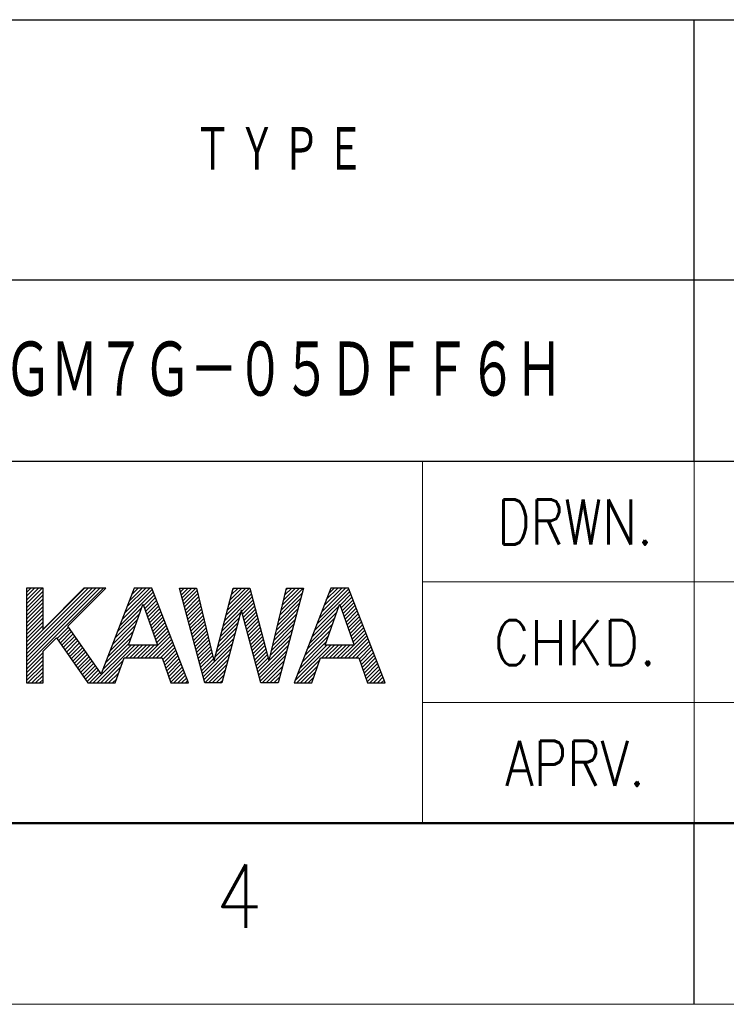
# Model space of a CAD drawing. Header units: millimetres. Extents: x 0 to 1071, y 0 to 742.
# Tile 7 of 130: x 432 to 529, y 0 to 136. Entities that reach past the tile are written whole.
import ezdxf

# ---------------------------------------------------------------- set-up
doc = ezdxf.new("R2010")
doc.units = ezdxf.units.MM
doc.header["$LTSCALE"] = 0.454724
doc.layers.add('NoLayerName_001', color=7, linetype='Continuous')
doc.styles.get("Standard").update_dxf_attribs({"font": 'txt', "bigfont": 'extfont2'})

msp = doc.modelspace()

# ---------------------------------------------------------------- linework, layer by layer
at = {"layer": 'NoLayerName_001', "color": 7, "linetype": 'Continuous', "lineweight": 25}
for p, q in [((412.500039, 135.999996), (1025, 135.999996)), ((525.000032, 75), (525.000032, 135.999996)), ((1025, 99.999998), (412.500039, 99.999998)), ((62.5, 75), (1025, 75)), ((412.5, 75), (1025, 75)), ((412.500039, 75), (1025, 75)), ((435.085705, 57.497117), (432.787102, 57.497117)), ((432.787102, 57.497117), (432.787102, 44.39171)), ((432.787102, 57.433287), (432.850932, 57.497117)), ((432.787102, 56.902957), (433.381262, 57.497117)), ((432.787102, 56.372627), (433.911592, 57.497117)), ((432.787102, 55.842297), (434.441923, 57.497117)), ((432.787102, 55.311967), (434.972253, 57.497117)), ((432.787102, 49.478336), (440.805818, 57.497051)), ((432.787102, 48.948006), (441.336148, 57.497051)), ((432.787102, 48.417676), (441.866478, 57.497051)), ((432.787102, 47.887346), (442.396808, 57.497051)), ((432.787102, 47.357015), (442.927138, 57.497051)), ((432.787102, 46.826685), (443.457468, 57.497051)), ((435.085705, 51.831851), (435.085705, 57.497117)), ((440.714485, 57.497051), (435.085705, 51.831851)), ((438.503291, 52.213245), (443.755139, 57.497051)), ((443.755139, 57.497051), (440.714485, 57.497051)), ((447.686414, 57.496855), (443.117328, 45.664549)), ((446.009844, 53.155136), (450.193045, 57.338337)), ((446.34346, 54.019082), (449.821347, 57.496969)), ((446.677075, 54.883027), (449.290989, 57.496941)), ((447.010691, 55.746973), (448.76063, 57.496912)), ((447.344306, 56.610919), (448.230271, 57.496884)), ((447.677922, 57.474865), (447.699913, 57.496855)), ((450.131747, 57.496986), (447.686414, 57.496855)), ((455.194604, 44.393548), (450.131747, 57.496986)), ((453.938602, 57.497117), (456.289177, 57.497117)), ((457.412623, 44.391973), (453.938602, 57.497117)), ((453.964906, 57.397888), (454.064136, 57.497117)), ((454.076032, 56.978684), (454.594466, 57.497117)), ((454.187158, 56.55948), (455.124796, 57.497117)), ((454.298285, 56.140276), (455.655126, 57.497117)), ((454.409411, 55.721072), (456.185456, 57.497117)), ((454.520537, 55.301868), (456.371148, 57.152479)), ((456.289177, 57.497117), (458.6723, 47.477644)), ((458.710623, 47.477644), (461.32421, 57.497117)), ((460.517512, 54.404552), (463.610077, 57.497117)), ((460.70467, 55.122039), (463.079747, 57.497117)), ((460.891827, 55.839527), (462.549417, 57.497117)), ((461.078984, 56.557014), (462.019087, 57.497117)), ((461.266141, 57.274501), (461.488757, 57.497117)), ((461.32421, 57.497117), (463.661923, 57.497117)), ((463.661923, 57.497117), (466.266586, 47.477644)), ((466.313309, 47.480662), (468.690133, 57.497117)), ((471.04622, 57.497117), (467.55225, 44.391973)), ((467.960697, 54.423115), (471.034698, 57.497117)), ((468.125692, 55.118441), (470.504368, 57.497117)), ((468.290687, 55.813766), (469.974038, 57.497117)), ((468.455682, 56.509091), (469.443708, 57.497117)), ((468.620677, 57.204416), (468.913378, 57.497117)), ((468.690133, 57.497117), (471.04622, 57.497117)), ((474.827876, 57.496855), (469.767643, 44.391973)), ((473.210971, 53.309429), (477.308323, 57.40678)), ((473.544558, 54.173346), (476.868176, 57.496964)), ((473.878146, 55.037264), (476.337818, 57.496936)), ((474.211733, 55.901181), (475.807459, 57.496907)), ((474.545321, 56.765099), (475.277101, 57.496879)), ((477.273471, 57.496986), (474.827876, 57.496855)), ((482.336066, 44.393548), (477.273471, 57.496986)), ((432.787102, 54.781637), (435.085705, 57.080239)), ((432.787102, 54.251307), (435.085705, 56.549909)), ((432.787102, 53.720977), (435.085705, 56.019579)), ((445.676229, 52.29119), (450.340845, 56.955807)), ((448.990394, 55.075025), (450.488646, 56.573277)), ((449.128563, 54.682865), (450.636446, 56.190748)), ((449.266732, 54.290704), (450.784246, 55.808218)), ((454.631663, 54.882664), (456.47305, 56.724051)), ((454.742789, 54.46346), (456.574951, 56.295622)), ((454.853915, 54.044256), (456.676853, 55.867193)), ((459.956041, 52.252091), (463.979486, 56.275535)), ((460.143198, 52.969578), (463.870066, 56.696446)), ((460.330355, 53.687065), (463.760646, 57.117356)), ((462.54031, 54.306029), (464.088906, 55.854625)), ((467.630707, 53.032465), (470.664824, 56.066583)), ((467.795702, 53.72779), (470.857616, 56.789705)), ((472.877384, 52.445511), (477.456118, 57.024245)), ((476.107393, 55.145191), (477.603913, 56.64171)), ((476.245549, 54.753016), (477.751707, 56.259175)), ((476.383705, 54.360842), (477.899502, 55.87664)), ((432.787102, 53.190646), (435.085705, 55.489249)), ((432.787102, 52.660316), (435.085705, 54.958919)), ((432.787102, 52.129986), (435.085705, 54.428589)), ((445.342613, 51.427245), (448.739155, 54.823787)), ((446.894489, 49.610223), (448.885719, 55.238019)), ((448.885719, 55.238019), (448.932966, 55.238019)), ((448.932966, 55.238019), (450.915796, 49.610223)), ((449.404901, 53.898543), (450.932047, 55.425688)), ((449.543071, 53.506382), (451.079847, 55.043159)), ((449.68124, 53.114221), (451.227648, 54.660629)), ((454.965041, 53.625052), (456.778754, 55.438765)), ((455.076167, 53.205848), (456.880655, 55.010336)), ((455.187293, 52.786644), (456.982557, 54.581907)), ((462.473118, 54.414793), (459.780522, 44.391973)), ((462.511441, 54.414793), (462.473118, 54.414793)), ((465.171751, 44.391973), (462.511441, 54.414793)), ((462.651547, 53.886937), (464.198326, 55.433715)), ((462.762785, 53.467844), (464.307745, 55.012805)), ((462.874023, 53.048752), (464.417165, 54.591894)), ((467.300717, 51.641815), (470.27924, 54.620338)), ((467.465712, 52.33714), (470.472032, 55.34346)), ((472.543796, 51.581594), (475.932451, 54.970248)), ((474.036214, 49.610223), (476.027181, 55.238019)), ((476.027181, 55.238019), (476.074691, 55.238019)), ((476.074691, 55.238019), (478.057259, 49.610223)), ((476.52186, 53.968667), (478.047297, 55.494104)), ((476.660016, 53.576493), (478.195092, 55.111569)), ((476.798172, 53.184319), (478.342887, 54.729034)), ((432.787102, 51.599656), (435.085705, 53.898259)), ((432.787102, 51.069326), (435.085705, 53.367928)), ((444.675382, 49.699353), (448.158382, 53.182354)), ((445.008997, 50.563299), (448.448768, 54.00307)), ((449.819409, 52.72206), (451.375448, 54.278099)), ((449.957578, 52.3299), (451.523248, 53.89557)), ((450.095748, 51.937739), (451.671049, 53.51304)), ((450.233917, 51.545578), (451.818849, 53.13051)), ((455.298419, 52.36744), (457.084458, 54.153479)), ((455.409545, 51.948236), (457.18636, 53.72505)), ((455.520672, 51.529032), (457.288261, 53.296621)), ((459.581727, 50.817116), (462.213679, 53.449069)), ((459.768884, 51.534604), (462.408485, 54.174204)), ((462.985261, 52.62966), (464.526585, 54.170984)), ((463.096498, 52.210567), (464.636005, 53.750074)), ((463.207736, 51.791475), (464.745425, 53.329164)), ((466.970727, 50.251165), (469.893656, 53.174094)), ((467.135722, 50.94649), (470.086448, 53.897216)), ((471.876621, 49.853759), (475.351797, 53.328934)), ((472.210209, 50.717676), (475.642124, 54.149591)), ((476.936327, 52.792144), (478.490682, 54.346499)), ((477.074483, 52.39997), (478.638477, 53.963963)), ((477.212639, 52.007796), (478.786272, 53.581428)), ((477.350795, 51.615621), (478.934066, 53.198893)), ((432.787102, 50.538996), (435.085705, 52.837598)), ((432.787102, 50.008666), (435.085705, 52.307268)), ((437.019474, 50.528727), (438.586249, 52.095502)), ((437.235866, 50.214789), (438.805458, 51.784381)), ((443.117328, 45.664549), (438.503291, 52.213245)), ((444.341766, 48.835408), (447.867996, 52.361637)), ((450.372086, 51.153417), (451.966649, 52.74798)), ((450.510255, 50.761256), (452.11445, 52.365451)), ((450.648425, 50.369095), (452.26225, 51.982921)), ((455.631798, 51.109828), (457.390162, 52.868193)), ((455.742924, 50.690624), (457.492064, 52.439764)), ((455.85405, 50.27142), (457.593965, 52.011335)), ((459.207413, 49.382142), (461.824069, 51.998799)), ((459.39457, 50.099629), (462.018874, 52.723934)), ((463.318974, 51.372383), (464.854845, 52.908254)), ((463.430211, 50.95329), (464.964264, 52.487343)), ((463.541449, 50.534198), (465.073684, 52.066433)), ((466.640737, 48.860515), (469.508072, 51.72785)), ((466.805732, 49.55584), (469.700864, 52.450972)), ((471.209447, 48.125924), (474.771143, 51.68762)), ((471.543034, 48.989841), (475.06147, 52.508277)), ((477.48895, 51.223447), (479.081861, 52.816358)), ((477.627106, 50.831272), (479.229656, 52.433823)), ((477.765262, 50.439098), (479.377451, 52.051287)), ((435.085705, 48.774725), (436.941491, 50.641864)), ((436.941491, 50.641864), (441.249434, 44.391973)), ((437.452258, 49.900851), (439.024666, 51.473259)), ((437.668651, 49.586913), (439.243874, 51.162137)), ((437.885043, 49.272975), (439.463082, 50.851015)), ((438.101435, 48.959037), (439.682291, 50.539893)), ((443.674535, 47.107516), (447.287223, 50.720205)), ((444.008151, 47.971462), (447.57761, 51.540921)), ((449.179735, 47.839745), (452.557851, 51.217862)), ((449.710065, 47.839745), (452.705651, 50.835332)), ((450.240395, 47.839745), (452.853452, 50.452802)), ((450.786594, 49.976934), (452.410051, 51.600391)), ((455.965176, 49.852216), (457.695867, 51.582906)), ((456.076302, 49.433012), (457.797768, 51.154478)), ((456.187428, 49.013808), (457.899669, 50.726049)), ((458.833099, 47.947168), (461.434459, 50.548528)), ((459.020256, 48.664655), (461.629264, 51.273663)), ((463.652687, 50.115105), (465.183104, 51.645523)), ((463.763925, 49.696013), (465.292524, 51.224613)), ((463.875162, 49.276921), (465.401944, 50.803702)), ((463.9864, 48.857828), (465.511364, 50.382792)), ((466.475742, 48.16519), (469.31528, 51.004728)), ((470.875859, 47.262006), (474.480816, 50.866963)), ((476.756899, 47.839745), (479.820836, 50.903682)), ((477.287229, 47.839745), (479.96863, 50.521147)), ((477.903417, 50.046924), (479.525246, 51.668752)), ((478.041573, 49.654749), (479.673041, 51.286217)), ((438.317827, 48.645099), (439.901499, 50.228771)), ((438.534219, 48.331161), (440.120707, 49.917649)), ((438.750611, 48.017223), (440.339915, 49.606527)), ((438.967003, 47.703285), (440.559123, 49.295406)), ((439.183395, 47.389347), (440.778332, 48.984284)), ((442.019652, 44.391973), (447.237902, 49.610223)), ((442.549982, 44.391973), (447.768232, 49.610223)), ((443.340919, 46.243571), (446.996837, 49.899488)), ((446.528084, 47.839745), (448.298562, 49.610223)), ((450.915796, 49.610223), (446.894489, 49.610223)), ((447.058414, 47.839745), (448.828892, 49.610223)), ((447.588744, 47.839745), (449.359222, 49.610223)), ((448.119074, 47.839745), (449.889552, 49.610223)), ((448.649405, 47.839745), (450.419882, 49.610223)), ((450.770725, 47.839745), (453.001252, 50.070273)), ((451.301055, 47.839745), (453.149053, 49.687743)), ((451.615513, 47.623873), (453.296853, 49.305213)), ((456.298554, 48.594604), (458.001571, 50.29762)), ((456.40968, 48.1754), (458.103472, 49.869192)), ((456.520806, 47.756196), (458.205374, 49.440763)), ((456.631933, 47.336992), (458.307275, 49.012334)), ((457.076437, 45.660176), (461.239654, 49.823393)), ((457.187563, 45.240972), (461.044849, 49.098258)), ((464.097638, 48.438736), (465.620784, 49.961882)), ((464.208875, 48.019644), (465.730203, 49.540972)), ((464.320113, 47.600551), (465.839623, 49.120061)), ((464.765064, 45.924182), (469.122488, 50.281606)), ((464.876302, 45.505089), (468.929696, 49.558484)), ((469.875097, 44.670254), (474.815066, 49.610223)), ((470.208684, 45.534171), (474.284736, 49.610223)), ((470.542272, 46.398089), (474.190489, 50.046306)), ((473.574919, 47.839745), (475.345396, 49.610223)), ((478.057259, 49.610223), (474.036214, 49.610223)), ((474.105249, 47.839745), (475.875726, 49.610223)), ((474.635579, 47.839745), (476.406056, 49.610223)), ((475.165909, 47.839745), (476.936387, 49.610223)), ((475.696239, 47.839745), (477.466717, 49.610223)), ((476.226569, 47.839745), (477.997047, 49.610223)), ((477.817559, 47.839745), (480.116425, 50.138611)), ((478.347889, 47.839745), (480.26422, 49.756076)), ((478.732332, 47.693858), (480.412015, 49.373541)), ((478.870508, 47.301704), (480.55981, 48.991006)), ((432.787102, 46.296355), (435.085705, 48.594958)), ((432.787102, 45.766025), (435.085705, 48.064628)), ((435.085705, 44.39171), (435.085705, 48.774725)), ((439.399787, 47.075409), (440.99754, 48.673162)), ((439.616179, 46.761471), (441.216748, 48.36204)), ((439.832572, 46.447533), (441.435956, 48.050918)), ((440.048964, 46.133595), (441.655164, 47.739796)), ((445.048677, 44.391973), (446.268457, 47.839745)), ((446.268457, 47.839745), (451.539467, 47.839745)), ((451.539467, 47.839745), (452.753471, 44.393548)), ((451.753666, 47.231696), (453.444653, 48.922684)), ((451.89182, 46.83952), (453.592454, 48.540154)), ((452.029973, 46.447343), (453.740254, 48.157624)), ((452.168127, 46.055166), (453.888055, 47.775094)), ((456.743059, 46.917788), (458.409176, 48.583906)), ((456.854185, 46.498584), (458.511078, 48.155477)), ((456.965311, 46.07938), (458.612979, 47.727048)), ((457.298689, 44.821768), (460.850044, 48.373123)), ((457.409815, 44.402564), (460.655239, 47.647988)), ((464.431351, 47.181459), (465.949043, 48.699151)), ((464.542589, 46.762367), (466.058463, 48.278241)), ((464.653826, 46.343274), (466.167883, 47.857331)), ((464.98754, 45.085997), (468.736904, 48.835362)), ((465.098777, 44.666905), (468.544112, 48.11224)), ((472.19014, 44.391973), (473.409919, 47.839745)), ((473.409919, 47.839745), (478.680929, 47.839745)), ((478.680929, 47.839745), (479.895196, 44.393548)), ((479.008683, 46.909549), (480.707605, 48.60847)), ((479.146859, 46.517395), (480.8554, 48.225935)), ((479.285035, 46.12524), (481.003195, 47.8434)), ((432.787102, 45.235695), (435.085705, 47.534298)), ((432.787102, 44.705365), (435.085705, 47.003967)), ((433.003778, 44.39171), (435.085705, 46.473637)), ((440.265356, 45.819658), (441.874373, 47.428674)), ((440.481748, 45.50572), (442.093581, 47.117553)), ((440.69814, 45.191782), (442.312789, 46.806431)), ((440.914532, 44.877844), (442.531997, 46.495309)), ((443.080312, 44.391973), (446.126316, 47.437977)), ((443.610642, 44.391973), (445.835971, 46.617302)), ((452.30628, 45.66299), (454.035855, 47.392565)), ((452.444434, 45.270813), (454.183655, 47.010035)), ((452.582587, 44.878637), (454.331456, 46.627505)), ((452.72074, 44.48646), (454.479256, 46.244976)), ((457.929554, 44.391973), (460.460434, 46.922853)), ((458.6723, 47.477644), (458.710623, 47.477644)), ((465.354175, 44.391973), (468.35132, 47.389117)), ((465.884506, 44.391973), (468.158528, 46.665995)), ((466.266586, 47.477644), (466.313309, 47.480662)), ((470.127146, 44.391973), (473.319585, 47.584412)), ((470.657476, 44.391973), (473.029241, 46.763737)), ((479.42321, 45.733085), (481.150989, 47.460865)), ((479.561386, 45.340931), (481.298784, 47.07833)), ((479.699561, 44.948776), (481.446579, 46.695794)), ((479.837737, 44.556622), (481.594374, 46.313259)), ((433.534108, 44.39171), (435.085705, 45.943307)), ((434.064438, 44.39171), (435.085705, 45.412977)), ((434.594768, 44.39171), (435.085705, 44.882647)), ((441.130924, 44.563906), (442.751206, 46.184187)), ((441.489322, 44.391973), (442.970414, 45.873065)), ((444.140972, 44.391973), (445.545627, 45.796628)), ((444.671302, 44.391973), (445.255282, 44.975953)), ((453.158158, 44.393548), (454.627057, 45.862446)), ((453.688489, 44.393548), (454.774857, 45.479916)), ((454.218819, 44.393548), (454.922657, 45.097387)), ((458.459884, 44.391973), (460.265629, 46.197717)), ((458.990214, 44.391973), (460.070824, 45.472582)), ((466.414836, 44.391973), (467.965736, 45.942873)), ((466.945166, 44.391973), (467.772944, 45.219751)), ((471.187806, 44.391973), (472.738896, 45.943063)), ((471.718137, 44.391973), (472.448552, 45.122388)), ((480.204993, 44.393548), (481.742169, 45.930724)), ((480.735323, 44.393548), (481.889964, 45.548189)), ((481.265653, 44.393548), (482.037759, 45.165653)), ((432.787102, 44.39171), (435.085705, 44.39171)), ((441.249434, 44.391973), (445.048677, 44.391973)), ((452.753471, 44.393548), (455.194604, 44.393548)), ((454.749149, 44.393548), (455.070458, 44.714857)), ((459.780522, 44.391973), (457.412623, 44.391973)), ((459.520545, 44.391973), (459.876019, 44.747447)), ((467.55225, 44.391973), (465.171751, 44.391973)), ((467.475496, 44.391973), (467.580152, 44.496629)), ((469.767643, 44.391973), (472.19014, 44.391973)), ((479.895196, 44.393548), (482.336066, 44.393548)), ((481.795983, 44.393548), (482.185553, 44.783118)), ((482.326313, 44.393548), (482.333348, 44.400583)), ((525, 0), (525, 25))]:
    msp.add_line(p, q, dxfattribs=at)
at = {"layer": 'NoLayerName_001', "color": 2, "linetype": 'Continuous', "lineweight": 13}
for p, q in [((487.499997, 75), (487.499997, 25)), ((525, 25), (525, 75)), ((587.5, 58.33325), (487.5, 58.33325)), ((587.5, 41.671875), (487.499999, 41.671875))]:
    msp.add_line(p, q, dxfattribs=at)
at = {"layer": 'NoLayerName_001', "color": 7, "linetype": 'Continuous', "lineweight": 50}
msp.add_line((1025, 25), (62.5, 25), dxfattribs=at)
at = {"layer": 'NoLayerName_001', "color": 7, "linetype": 'Continuous', "lineweight": 13}
msp.add_line((1050, 0), (0, 0), dxfattribs=at)

# ---------------------------------------------------------------- texts
at = {"layer": 'NoLayerName_001', "color": 7, "lineweight": 13, "attachment_point": 4}
for s, insert, char_height in [('\\A1;\\W0.7161;\\T1.1636;ＴＹＰＥ', (455.885457, 117.999997), 6.66666651), ('\\A1;\\W0.7152;\\T0.9595;ＳＧＭ７Ｇ－０５ＤＦＦ６Ｈ', (423.250009, 87.5), 8.5)]:
    msp.add_mtext(s, dxfattribs=dict(at, insert=insert, char_height=char_height))
at = {"layer": 'NoLayerName_001', "color": 2, "lineweight": 13}
for s, insert, char_height, attachment_point in [('\\A1;\\W0.8191;DRWN.', (508.572517, 63.49311), 6.25, 8), ('\\A1;\\W0.8821;CHKD.', (508.572517, 46.82661), 6.25, 8), ('\\A1;\\W0.8191;APRV.', (508.572517, 30.16011), 6.25, 8), ('\\A1;\\W0.8600;4', (458.88568, 10.56516), 8.75, 7)]:
    msp.add_mtext(s, dxfattribs=dict(at, insert=insert, char_height=char_height, attachment_point=attachment_point))

doc.saveas('drawing.dxf')
